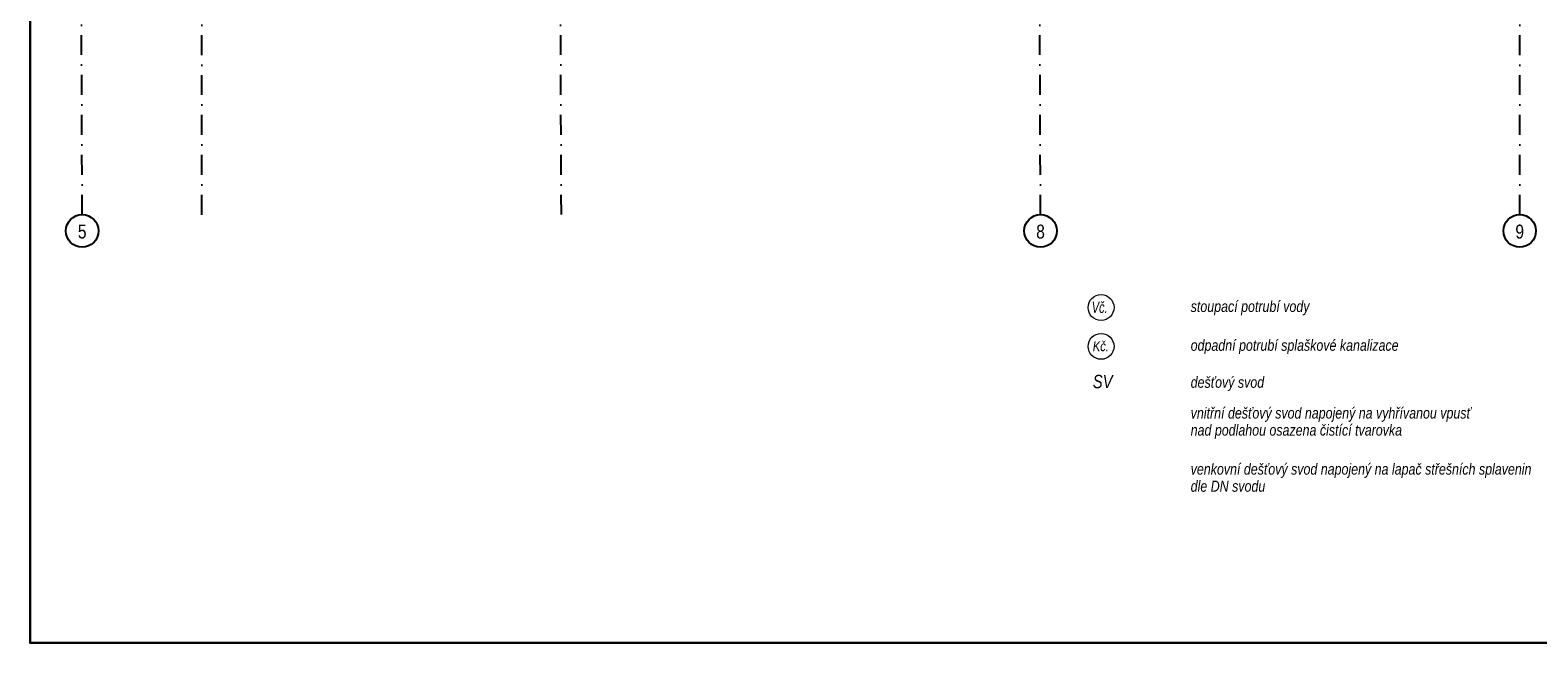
# Model space of a CAD drawing. Header units: millimetres. Extents: x 6435372 to 7248404, y 1559872 to 1886246.
# Tile 122 of 208: x 6893377 to 6912256, y 1656320 to 1663998. Entities that reach past the tile are written whole.
import ezdxf
from ezdxf.enums import TextEntityAlignment as Align

# ---------------------------------------------------------------- set-up
doc = ezdxf.new("R2010")
doc.units = ezdxf.units.MM
for name, pattern in [('DASHDOT', [1, 0.5, -0.25, 0, -0.25]), ('DASHED', [0.75, 0.5, -0.25]), ('ČERCHOVANÁ', [1, 0.5, -0.25, 0, -0.25])]:
    doc.linetypes.add(name, pattern=pattern)
doc.layers.add('matrice DPS', color=122, linetype='Continuous')
doc.layers.add('ZTI_POPIS', color=7, linetype='Continuous')
for name, color, linetype, lineweight in [('UT_potrubí', 10, 'Continuous', 30), ('ZTI-DEŠŤOVÁ-KANALIZACE', 210, 'KANALIZACE', 40), ('ZTI-SPLAŠKOVÁ KANALIZACE', 80, 'Continuous', 30), ('ZTI-VODA STUDENÁ', 170, 'ČERCHOVANÁ', 35)]:
    doc.layers.add(name, color=color, linetype=linetype, lineweight=lineweight)
doc.styles.add('ARIAL', font='arial.ttf')
doc.styles.add('INDRA', font='ariali.ttf')
doc.styles.get("Standard").update_dxf_attribs({"font": 'romans.shx'})
doc.linetypes.add('KANALIZACE', pattern='A,30,-3.5,["C",Standard,S=2.54,R=0,X=-3.81,Y=-1.27],-0.001', length=33.501)

msp = doc.modelspace()

# ---------------------------------------------------------------- linework, layer by layer
at = {"layer": 'matrice DPS', "linetype": 'DASHDOT', "ltscale": 500}
for p, q in [((6912028.8, 1661684.6), (6912028.8, 1697416.9)), ((6895528.8, 1661684.6), (6895528.8, 1676124.2)), ((6895528.8, 1661684.6), (6895528.8, 1676124.2)), ((6894029, 1661685.7), (6894016.8, 1664916.9)), ((6900029, 1661685.7), (6900016.8, 1664916.9)), ((6906029, 1661685.7), (6906016.8, 1664916.9))]:
    msp.add_line(p, q, dxfattribs=at)
at = {"layer": 'matrice DPS', "ltscale": 500}
for centre in [(6894028.8, 1661481.8), (6906028.8, 1661481.8), (6912028.8, 1661481.8)]:
    msp.add_circle(centre, 203.9, dxfattribs=at)
at = {"layer": 'UT_potrubí', "ltscale": 400}
msp.add_lwpolyline([(6893377.3, 1677320.1), (6923077.3, 1677320.1), (6923077.3, 1656320.1), (6893377.3, 1656320.1)], close=True, dxfattribs=at)
at = {"layer": 'ZTI-SPLAŠKOVÁ KANALIZACE', "lineweight": 18, "ltscale": 400}
msp.add_circle((6906786.8, 1660035), 162.1, dxfattribs=at)
at = {"layer": 'ZTI-VODA STUDENÁ', "linetype": 'Continuous', "lineweight": 18, "ltscale": 400}
msp.add_circle((6906786.8, 1660521.5), 162.1, dxfattribs=at)

# ---------------------------------------------------------------- texts
at = {"layer": 'matrice DPS', "ltscale": 500, "style": 'ARIAL', "width": 0.8}
for s, p in [('5', (6894028.8, 1661473.3)), ('8', (6906028.8, 1661473.3)), ('9', (6912028.8, 1661473.3))]:
    msp.add_text(s, height=175, dxfattribs=at).set_placement(p, align=Align.MIDDLE)
at = {"layer": 'ZTI-DEŠŤOVÁ-KANALIZACE', "ltscale": 400, "style": 'INDRA', "width": 0.8}
msp.add_text('SV', height=166.67, dxfattribs=at).set_placement((6906683, 1659511.5))
at = {"layer": 'ZTI-SPLAŠKOVÁ KANALIZACE', "linetype": 'DASHED', "ltscale": 400, "style": 'INDRA', "width": 0.8}
msp.add_text('Kč.', height=125, dxfattribs=at).set_placement((6906683, 1659975))
at = {"layer": 'ZTI-VODA STUDENÁ', "linetype": 'Continuous', "lineweight": 18, "ltscale": 400, "style": 'INDRA', "width": 0.7}
msp.add_text('Vč.', height=140.62, dxfattribs=at).set_placement((6906670, 1660454))
at = {"layer": 'ZTI_POPIS', "linetype": 'Continuous', "style": 'INDRA', "width": 0.8}
for s, p in [('stoupací potrubí vody', (6907909, 1660466.2)), ('odpadní potrubí splaškové kanalizace', (6907909, 1659979.6)), ('dešťový svod ', (6907909, 1659516.1)), ('vnitřní dešťový svod napojený na vyhřívanou vpusť', (6907909, 1659130.8)), ('nad podlahou osazena čistící tvarovka', (6907909, 1658916.5)), ('venkovní dešťový svod napojený na lapač střešních splavenin', (6907909, 1658427.9)), ('dle DN svodu', (6907909, 1658213.6))]:
    msp.add_text(s, height=139.219, dxfattribs=at).set_placement(p)

doc.saveas('drawing.dxf')
